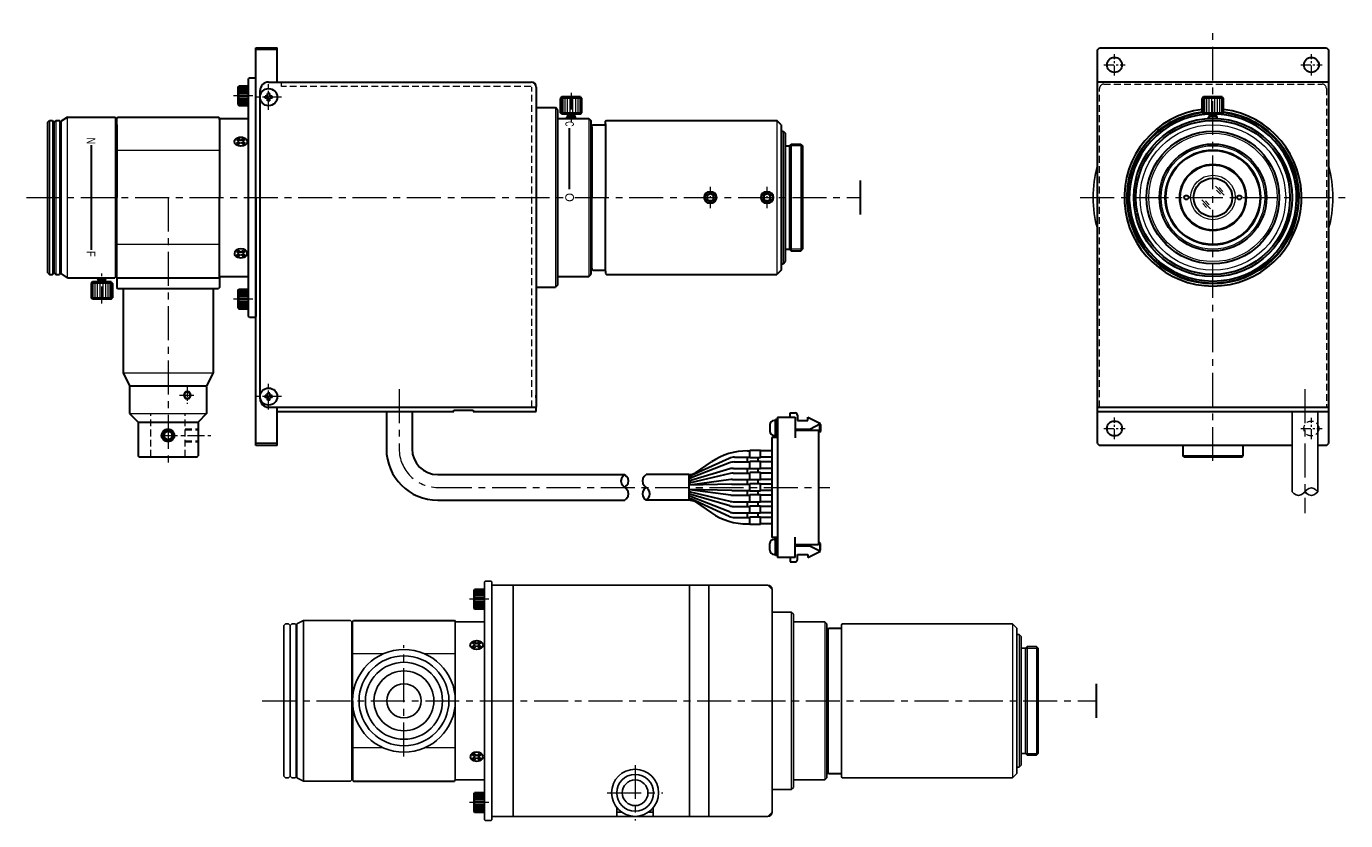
# Model space of a CAD drawing. Header units: millimetres. Extents: x -297 to 224, y -865 to 137.
import ezdxf
from ezdxf.enums import TextEntityAlignment as Align

# ---------------------------------------------------------------- set-up
doc = ezdxf.new("R2010")
doc.units = ezdxf.units.MM
doc.header["$LTSCALE"] = 0.25
doc.linetypes.add('CENTER', pattern=[50.8, 31.75, -6.35, 6.35, -6.35])
doc.linetypes.add('HIDDEN', pattern=[9.525, 6.35, -3.175])
for name, color, linetype, lineweight in [('01_中心線', 1, 'CENTER', 20), ('01_外形線', 7, 'Continuous', 30), ('01_太線', 7, 'Continuous', 30), ('02_ﾈｼﾞ（断面）・遮光線仕切り', 7, 'Continuous', 20), ('03_ﾈｼﾞ・ﾛｰﾚｯﾄ・遮光線', 7, 'Continuous', 9), ('04_中心線', 1, 'CENTER', 20), ('05_隠れ線', 3, 'HIDDEN', 20), ('06_面取線', 7, 'Continuous', 9), ('07_ﾊｯﾁﾝｸﾞ', 7, 'Continuous', 9), ('09_文字', 2, 'Continuous', 20), ('11-太線', 7, 'Continuous', 30), ('13-細線', 7, 'Continuous', 9)]:
    doc.layers.add(name, color=color, linetype=linetype, lineweight=lineweight)
doc.styles.add('shihyou', font='txt', dxfattribs={"width": 0.6, "height": 2})

msp = doc.modelspace()

# ---------------------------------------------------------------- linework, layer by layer
for p, q in [((211.65, 47.07), (211.65, 28.34)), ((217.65, 47.07), (217.65, 28.34)), ((212.09, 27.9), (211.65, 28.34)), ((217.65, 28.34), (217.21, 28.78)), ((217.65, 28.34), (217.21, 27.9)), ((23.15, 7.45), (22.95, 7.25)), ((22.95, 7.25), (22.95, -48.35)), ((24.45, 7.45), (23.15, 7.45)), ((24.65, 7.25), (24.45, 7.45)), ((24.65, 7.25), (24.65, 6.45)), ((29.65, 6.45), (24.65, 6.45)), ((24.65, 6.45), (24.65, -47.55)), ((29.65, 6.45), (29.65, -47.55)), ((29.65, 6.45), (70.9, 6.45)), ((70.9, 6.45), (70.9, -47.55)), ((75.4, 6.45), (70.9, 6.45)), ((75.4, 6.45), (89.15, 6.45)), ((75.4, -47.55), (75.4, 6.45)), ((90.15, 5.45), (89.15, 6.45)), ((90.15, 5.45), (90.15, -46.55)), ((94.65, 0.2), (90.15, 0.2)), ((95.15, -0.3), (94.65, 0.2)), ((-23.55, -2.55), (-23.95, -2.95)), ((-23.95, -2.95), (-23.95, -38.15)), ((-22.85, -2.55), (-23.55, -2.55)), ((-22.45, -2.95), (-22.85, -2.55)), ((-22.05, -2.55), (-22.45, -2.95)), ((-22.45, -2.95), (-22.45, -38.15)), ((-21.25, -2.55), (-22.05, -2.55)), ((-21.05, -2.75), (-21.25, -2.55)), ((-21.05, -2.75), (-21.05, -38.35)), ((-19.35, -1.8), (-20.85, -2.55)), ((-20.85, -2.55), (-20.85, -38.55)), ((-8.35, -1.8), (-19.35, -1.8)), ((-19.35, -1.8), (-19.35, -39.3)), ((-8.05, -2.1), (-8.35, -1.8)), ((-8.05, -2.1), (-8.05, -39)), ((16.15, -2), (16.15, -39.1)), ((22.95, -2.05), (16.15, -2.05)), ((95.15, -0.3), (95.15, -40.8)), ((102.45, -2.05), (95.15, -2.05)), ((102.95, -2.55), (102.45, -2.05)), ((102.95, -2.55), (102.95, -38.55)), ((106.55, -2.55), (106.35, -2.75)), ((106.35, -2.75), (106.35, -38.35)), ((146.35, -2.55), (106.55, -2.55)), ((147.35, -3.55), (146.35, -2.55)), ((-20.85, -3.75), (-21.05, -3.55)), ((-7.85, -3.75), (-8.05, -3.55)), ((147.35, -3.55), (147.35, -37.55)), ((147.85, -5.05), (147.35, -5.05)), ((148.35, -5.55), (147.85, -5.05)), ((148.35, -5.55), (148.35, -35.55)), ((149.35, -8.25), (148.35, -8.25)), ((149.75, -7.85), (149.35, -8.25)), ((149.35, -8.25), (149.35, -32.86)), ((151.95, -7.85), (149.75, -7.85)), ((152.35, -8.25), (151.95, -7.85)), ((152.35, -8.25), (152.35, -32.86)), ((148.35, -32.86), (149.35, -32.86)), ((149.35, -32.86), (149.75, -33.25)), ((149.75, -33.25), (151.95, -33.25)), ((151.95, -33.25), (152.35, -32.86)), ((147.35, -36.05), (147.85, -36.05)), ((147.85, -36.05), (148.35, -35.55)), ((-23.95, -38.15), (-23.55, -38.55)), ((-23.55, -38.55), (-22.85, -38.55)), ((-22.85, -38.55), (-22.45, -38.15)), ((-22.45, -38.15), (-22.05, -38.55)), ((-22.05, -38.55), (-21.25, -38.55)), ((-21.25, -38.55), (-21.05, -38.35)), ((-21.05, -37.55), (-20.85, -37.35)), ((-20.85, -38.55), (-19.35, -39.3)), ((-19.35, -39.3), (-8.35, -39.3)), ((-8.35, -39.3), (-8.05, -39)), ((-8.05, -37.55), (-7.85, -37.35)), ((16.15, -39.05), (22.95, -39.05)), ((95.15, -39.05), (102.45, -39.05)), ((102.45, -39.05), (102.95, -38.55)), ((106.35, -38.35), (106.55, -38.55)), ((106.55, -38.55), (146.35, -38.55)), ((146.35, -38.55), (147.35, -37.55)), ((90.15, -41.3), (94.65, -41.3)), ((94.65, -41.3), (95.15, -40.8)), ((53.9, -45.54), (53.9, -47.55)), ((62.4, -47.55), (62.4, -45.54)), ((22.95, -48.35), (23.15, -48.55)), ((23.15, -48.55), (24.45, -48.55)), ((24.45, -48.55), (24.65, -48.35)), ((29.65, -47.55), (24.65, -47.55)), ((24.65, -47.55), (24.65, -48.35)), ((53.9, -47.55), (29.65, -47.55)), ((54.99, -46.55), (53.9, -46.55)), ((62.4, -47.55), (53.9, -47.55)), ((62.4, -46.55), (61.31, -46.55)), ((70.9, -47.55), (62.4, -47.55)), ((70.9, -47.55), (75.4, -47.55)), ((89.15, -47.55), (75.4, -47.55)), ((89.15, -47.55), (90.15, -46.55))]:
    msp.add_line(p, q)
at = {"lineweight": 9}
for p, q in [((94.65, 0.2), (94.65, -41.3)), ((102.45, -2.05), (102.45, -39.05)), ((146.35, -2.55), (146.35, -38.55)), ((147.85, -5.05), (147.85, -36.05)), ((149.75, -7.85), (149.75, -33.25)), ((151.95, -7.85), (151.95, -33.25))]:
    msp.add_line(p, q, dxfattribs=at)
at = {"lineweight": 20}
for p, q in [((149.35, -8.25), (152.35, -8.25)), ((149.35, -32.86), (152.35, -32.86))]:
    msp.add_line(p, q, dxfattribs=at)
for centre, radius in [((4.15, -20.55), 12), ((4.15, -20.55), 10.5), ((4.15, -20.55), 9), ((4.15, -20.55), 7), ((4.15, -20.55), 4), ((58.15, -42.05), 5.5), ((58.15, -42.05), 4.3), ((58.15, -42.05), 3)]:
    msp.add_circle(centre, radius)
for centre, radius, start, end in [((193.15, 97.11), 28, 164.6411, 195.3589), ((193.15, 97.11), 28, 344.6411, 15.3589), ((213.15, 28.96), 1.5, 225, 315), ((216.15, 27.72), 1.5, 45, 135), ((216.15, 28.96), 1.5, 225, 315), ((89.15, 5.45), 1, 0, 90), ((89.15, -46.55), 1, 270, 0)]:
    msp.add_arc(centre, radius, start, end)
at = {"layer": '01_中心線'}
for p, q in [((214.65, 52.32), (214.65, 23.34)), ((4.15, -33.55), (4.15, -7.55)), ((58.15, -35.55), (58.15, -48.55)), ((51.65, -42.05), (64.65, -42.05))]:
    msp.add_line(p, q, dxfattribs=at)
at = {"layer": '01_中心線', "ltscale": 0.3}
for p, q in [((216.15, 40.61), (216.15, 45.61)), ((213.65, 43.11), (218.65, 43.11))]:
    msp.add_line(p, q, dxfattribs=at)
at = {"layer": '01_外形線', "ltscale": 0.25}
for p, q in [((-27.71, 120.82), (-28.29, 120.82)), ((-28.29, 120.32), (-28.29, 120.82)), ((-27.71, 120.32), (-28.29, 120.32)), ((-27.21, 121.39), (-27.71, 121.39)), ((-27.71, 120.82), (-27.71, 121.39)), ((-27.71, 119.74), (-27.71, 120.32)), ((-27.21, 120.82), (-27.21, 121.39)), ((-26.64, 120.82), (-27.21, 120.82)), ((-26.64, 120.32), (-27.21, 120.32)), ((-27.21, 119.74), (-27.21, 120.32)), ((-26.64, 120.32), (-26.64, 120.82)), ((-27.21, 119.74), (-27.71, 119.74)), ((-27.71, 50.82), (-28.29, 50.82)), ((-28.29, 50.32), (-28.29, 50.82)), ((-27.71, 50.32), (-28.29, 50.32)), ((-27.21, 51.39), (-27.71, 51.39)), ((-27.71, 50.82), (-27.71, 51.39)), ((-27.71, 49.74), (-27.71, 50.32)), ((-27.21, 49.74), (-27.71, 49.74)), ((-27.21, 50.82), (-27.21, 51.39)), ((-26.64, 50.82), (-27.21, 50.82)), ((-26.64, 50.32), (-27.21, 50.32)), ((-27.21, 49.74), (-27.21, 50.32)), ((-26.64, 50.32), (-26.64, 50.82))]:
    msp.add_line(p, q, dxfattribs=at)
at = {"layer": '01_外形線'}
for p, q in [((41.06, 120.61), (40.74, 120.28)), ((40.74, 116.93), (40.74, 120.28)), ((45.41, 120.61), (41.06, 120.61)), ((45.41, 120.61), (45.74, 120.28)), ((45.74, 116.93), (45.74, 120.28)), ((190.98, 120.61), (190.65, 120.28)), ((190.65, 116.93), (190.65, 120.28)), ((195.33, 120.61), (190.98, 120.61)), ((195.33, 120.61), (195.65, 120.28)), ((195.65, 116.93), (195.65, 120.28)), ((41.06, 116.61), (40.74, 116.93)), ((45.41, 116.61), (41.06, 116.61)), ((42.24, 115.91), (42.44, 116.11)), ((42.24, 115.61), (42.24, 115.91)), ((42.44, 116.11), (42.44, 116.61)), ((44.04, 116.11), (42.44, 116.11)), ((44.04, 116.11), (44.04, 116.61)), ((44.04, 116.11), (44.24, 115.91)), ((44.24, 115.61), (44.24, 115.91)), ((45.41, 116.61), (45.74, 116.93)), ((48.04, 113.91), (48.24, 114.11)), ((48.24, 114.11), (51.24, 114.11)), ((51.24, 114.91), (51.44, 115.11)), ((51.24, 114.36), (51.24, 114.91)), ((51.24, 114.36), (51.24, 97.11)), ((51.44, 115.11), (91.24, 115.11)), ((92.24, 114.11), (91.24, 115.11)), ((92.24, 114.11), (92.24, 80.11)), ((190.98, 116.61), (190.65, 116.93)), ((195.33, 116.61), (190.98, 116.61)), ((192.15, 115.91), (192.35, 116.11)), ((192.15, 115.58), (192.15, 115.91)), ((192.35, 116.11), (192.35, 116.61)), ((193.95, 116.11), (192.35, 116.11)), ((193.95, 116.11), (193.95, 116.61)), ((193.95, 116.11), (194.15, 115.91)), ((194.15, 115.58), (194.15, 115.91)), ((195.33, 116.61), (195.65, 116.93)), ((47.84, 113.61), (48.04, 113.61)), ((48.04, 113.61), (48.04, 113.91)), ((48.04, 113.61), (48.04, 97.11)), ((92.24, 112.61), (92.74, 112.61)), ((92.74, 112.61), (93.24, 112.11)), ((93.24, 112.11), (93.24, 82.11)), ((-68.96, 109.37), (-68.96, 84.85)), ((-35, 110.66), (-34.33, 110.19)), ((-35, 109.72), (-34.33, 110.19)), ((-34.58, 110.88), (-33.96, 110.45)), ((-34.58, 109.49), (-33.96, 109.93)), ((-33.96, 110.45), (-33.35, 110.88)), ((-33.96, 109.93), (-33.35, 109.49)), ((-33.59, 110.19), (-32.93, 110.66)), ((-33.59, 110.19), (-32.93, 109.72)), ((93.24, 109.21), (94.24, 109.21)), ((94.24, 109.21), (94.64, 109.61)), ((94.24, 109.21), (94.24, 85.01)), ((94.64, 109.61), (96.84, 109.61)), ((96.84, 109.61), (97.24, 109.21)), ((97.24, 109.21), (97.24, 85.01)), ((110.76, 101.11), (110.76, 93.11)), ((48.04, 80.61), (48.04, 97.11)), ((48.04, 80.61), (48.04, 97.11)), ((51.24, 79.86), (51.24, 97.11)), ((-35, 84.49), (-34.33, 84.03)), ((-35, 83.56), (-34.33, 84.03)), ((-34.58, 84.72), (-33.96, 84.29)), ((-34.58, 83.33), (-33.96, 83.76)), ((-33.96, 84.29), (-33.35, 84.72)), ((-33.96, 83.76), (-33.35, 83.33)), ((-33.59, 84.03), (-32.93, 84.49)), ((-33.59, 84.03), (-32.93, 83.56)), ((93.24, 85.01), (94.24, 85.01)), ((94.24, 85.01), (94.64, 84.61)), ((94.64, 84.61), (96.84, 84.61)), ((96.84, 84.61), (97.24, 85.01)), ((47.84, 80.61), (48.04, 80.61)), ((47.84, 80.61), (48.04, 80.61)), ((48.04, 80.61), (48.04, 80.31)), ((48.04, 80.31), (48.24, 80.11)), ((92.24, 81.61), (92.74, 81.61)), ((92.74, 81.61), (93.24, 82.11)), ((-68.64, 77.36), (-68.96, 77.03)), ((-64.29, 77.36), (-68.64, 77.36)), ((-67.46, 78.36), (-67.46, 78.06)), ((-67.46, 78.06), (-67.26, 77.86)), ((-67.26, 77.86), (-67.26, 77.36)), ((-65.66, 77.86), (-67.26, 77.86)), ((-65.66, 77.86), (-65.46, 78.06)), ((-65.66, 77.86), (-65.66, 77.36)), ((-65.46, 78.36), (-65.46, 78.06)), ((-64.29, 77.36), (-63.96, 77.03)), ((48.24, 80.11), (51.24, 80.11)), ((51.24, 79.86), (51.24, 79.31)), ((51.24, 79.31), (51.44, 79.11)), ((51.44, 79.11), (91.24, 79.11)), ((92.24, 80.11), (91.24, 79.11)), ((-68.96, 77.03), (-68.96, 73.68)), ((-63.96, 77.03), (-63.96, 73.68)), ((-68.64, 73.36), (-68.96, 73.68)), ((-64.29, 73.36), (-68.64, 73.36)), ((-64.29, 73.36), (-63.96, 73.68)), ((-59.96, 52.91), (-59.96, 46.61)), ((-27.46, 48.07), (35.04, 48.07)), ((15.79, 47.07), (15.79, 47.37)), ((15.79, 47.37), (20.29, 47.37)), ((20.29, 47.37), (20.29, 47.07)), ((20.29, 47.07), (35.04, 47.07)), ((35.04, 47.07), (35.04, 48.07)), ((94.36, 45.74), (94.36, 46.74)), ((94.36, 46.74), (95.58, 46.74)), ((96.08, 46.24), (96.08, 44.99)), ((-57.96, 44.61), (-43.96, 44.61)), ((-57.96, 44.61), (-57.96, 36.71)), ((89.63, 43.99), (89.63, 42.49)), ((90.93, 44.99), (90.63, 44.99)), ((91.43, 45.24), (90.93, 45.24)), ((90.93, 45.24), (90.93, 41.24)), ((90.93, 41.49), (90.93, 44.99)), ((91.43, 45.74), (95.58, 45.74)), ((91.43, 45.74), (91.43, 12.94)), ((95.58, 45.74), (95.58, 40.94)), ((96.08, 44.99), (98.49, 44.99)), ((98.49, 45.74), (101.43, 44.24)), ((98.49, 44.99), (98.49, 45.74)), ((98.98, 42.99), (101.43, 44.24)), ((101.3, 44.17), (101.43, 44.04)), ((101.43, 44.04), (101.43, 42.44)), ((91.43, 41.04), (90.13, 41.04)), ((90.13, 41.04), (90.13, 17.64)), ((90.63, 41.49), (90.93, 41.49)), ((90.93, 41.24), (91.43, 41.24)), ((95.58, 42.99), (98.98, 42.99)), ((95.58, 42.74), (101.03, 42.74)), ((98.98, 42.99), (98.98, 42.74)), ((101.03, 42.74), (101.03, 15.94)), ((101.23, 42.24), (101.03, 42.24)), ((101.43, 42.44), (101.23, 42.24)), ((84.43, 37.89), (84.93, 37.89)), ((87.43, 37.99), (84.93, 37.99)), ((84.93, 36.29), (84.93, 37.99)), ((87.43, 36.29), (87.43, 37.99)), ((90.13, 37.89), (87.43, 37.89)), ((186.15, 39.11), (186.15, 36.71)), ((200.15, 39.11), (200.15, 36.71)), ((-57.76, 36.51), (-57.96, 36.71)), ((-57.76, 36.51), (-44.16, 36.51)), ((80.2, 35.08), (71.26, 31.55)), ((80.14, 36.12), (71.32, 32.11)), ((72.23, 32.74), (76.01, 35.3)), ((81.3, 35.29), (84.93, 35.29)), ((81.38, 36.39), (84.93, 36.39)), ((84.42, 35.29), (84.42, 36.39)), ((87.43, 36.29), (84.93, 36.29)), ((87.43, 35.39), (84.93, 35.39)), ((84.93, 33.69), (84.93, 35.39)), ((86.92, 35.39), (86.92, 36.29)), ((90.13, 36.39), (87.43, 36.39)), ((87.43, 33.69), (87.43, 35.39)), ((90.13, 35.29), (87.43, 35.29)), ((186.35, 36.51), (186.15, 36.71)), ((186.35, 36.51), (199.95, 36.51)), ((199.95, 36.51), (200.15, 36.71)), ((70.73, 32.34), (60.73, 32.34)), ((70.73, 32.34), (70.73, 26.34)), ((80.53, 31.16), (70.93, 29.86)), ((80.39, 32.61), (71.07, 30.42)), ((80.31, 33.66), (71.15, 30.96)), ((80.93, 31.19), (84.93, 31.19)), ((81.08, 32.69), (84.93, 32.69)), ((81.16, 33.79), (84.93, 33.79)), ((84.42, 32.69), (84.42, 33.79)), ((84.42, 30.09), (84.42, 31.19)), ((87.43, 33.69), (84.93, 33.69)), ((87.43, 32.79), (84.93, 32.79)), ((84.93, 31.09), (84.93, 32.79)), ((87.43, 31.09), (84.93, 31.09)), ((86.92, 32.79), (86.92, 33.69)), ((86.92, 30.19), (86.92, 31.09)), ((90.13, 33.79), (87.43, 33.79)), ((87.43, 31.09), (87.43, 32.79)), ((90.13, 32.69), (87.43, 32.69)), ((90.13, 31.19), (87.43, 31.19)), ((80.73, 30.09), (70.73, 29.84)), ((80.73, 28.59), (70.73, 28.84)), ((80.53, 27.51), (70.93, 28.81)), ((80.39, 26.07), (71.07, 28.26)), ((80.73, 30.09), (84.93, 30.09)), ((80.73, 28.59), (84.93, 28.59)), ((84.42, 27.49), (84.42, 28.59)), ((87.43, 30.19), (84.93, 30.19)), ((84.93, 28.49), (84.93, 30.19)), ((87.43, 28.49), (84.93, 28.49)), ((86.92, 27.59), (86.92, 28.49)), ((87.43, 28.49), (87.43, 30.19)), ((90.13, 30.09), (87.43, 30.09)), ((90.13, 28.59), (87.43, 28.59)), ((215.09, 28.78), (214.21, 27.9)), ((215.09, 27.9), (214.65, 28.34)), ((70.73, 26.34), (60.73, 26.34)), ((80.31, 25.01), (71.15, 27.71)), ((80.2, 23.6), (71.26, 27.13)), ((80.14, 22.56), (71.32, 26.57)), ((72.23, 25.93), (76.01, 23.37)), ((80.93, 27.49), (84.93, 27.49)), ((81.08, 25.99), (84.93, 25.99)), ((81.16, 24.89), (84.93, 24.89)), ((84.42, 24.89), (84.42, 25.99)), ((87.43, 27.59), (84.93, 27.59)), ((84.93, 25.89), (84.93, 27.59)), ((87.43, 25.89), (84.93, 25.89)), ((87.43, 24.99), (84.93, 24.99)), ((84.93, 23.29), (84.93, 24.99)), ((86.92, 24.99), (86.92, 25.89)), ((87.43, 25.89), (87.43, 27.59)), ((90.13, 27.49), (87.43, 27.49)), ((90.13, 25.99), (87.43, 25.99)), ((87.43, 23.29), (87.43, 24.99)), ((90.13, 24.89), (87.43, 24.89)), ((81.3, 23.39), (84.93, 23.39)), ((81.38, 22.29), (84.93, 22.29)), ((84.42, 22.29), (84.42, 23.39)), ((87.43, 23.29), (84.93, 23.29)), ((87.43, 22.39), (84.93, 22.39)), ((84.93, 20.69), (84.93, 22.39)), ((86.92, 22.39), (86.92, 23.29)), ((90.13, 23.39), (87.43, 23.39)), ((87.43, 20.69), (87.43, 22.39)), ((90.13, 22.29), (87.43, 22.29)), ((84.43, 20.79), (84.93, 20.79)), ((87.43, 20.69), (84.93, 20.69)), ((90.13, 20.79), (87.43, 20.79)), ((89.63, 14.69), (89.63, 16.19)), ((91.43, 17.64), (90.13, 17.64)), ((90.63, 17.19), (90.93, 17.19)), ((90.93, 13.44), (90.93, 17.44)), ((90.93, 17.44), (91.43, 17.44)), ((90.93, 17.19), (90.93, 13.69)), ((95.58, 12.94), (95.58, 17.73)), ((101.03, 15.94), (95.58, 15.94)), ((95.58, 15.69), (98.98, 15.69)), ((98.98, 15.69), (98.98, 15.94)), ((98.98, 15.69), (101.43, 14.44)), ((101.23, 16.44), (101.03, 16.44)), ((101.43, 16.24), (101.23, 16.44)), ((101.43, 14.64), (101.43, 16.24)), ((90.93, 13.69), (90.63, 13.69)), ((91.43, 13.44), (90.93, 13.44)), ((95.58, 12.94), (91.43, 12.94)), ((94.36, 12.94), (94.36, 11.94)), ((96.08, 12.44), (96.08, 13.69)), ((96.08, 13.69), (98.49, 13.69)), ((98.49, 12.94), (101.43, 14.44)), ((98.49, 13.69), (98.49, 12.94)), ((101.3, 14.5), (101.43, 14.64)), ((94.36, 11.94), (95.58, 11.94)), ((102.95, -4.25), (103.15, -4.05)), ((103.15, -3.8), (103.35, -3.6)), ((103.15, -3.8), (103.15, -37.3)), ((103.35, -3.6), (106.35, -3.6)), ((20.12, -7), (20.78, -7.47)), ((20.12, -7.94), (20.78, -7.47)), ((20.54, -6.78), (21.15, -7.21)), ((20.54, -8.17), (21.15, -7.73)), ((21.15, -7.21), (21.76, -6.78)), ((21.15, -7.73), (21.76, -8.17)), ((21.52, -7.47), (22.18, -7)), ((21.52, -7.47), (22.18, -7.94)), ((165.88, -16.55), (165.88, -24.55)), ((20.12, -33.17), (20.78, -33.63)), ((20.12, -34.1), (20.78, -33.63)), ((20.54, -32.94), (21.15, -33.37)), ((20.54, -34.33), (21.15, -33.9)), ((21.15, -33.37), (21.76, -32.94)), ((21.15, -33.9), (21.76, -34.33)), ((21.52, -33.63), (22.18, -33.17)), ((21.52, -33.63), (22.18, -34.1)), ((102.95, -36.85), (103.15, -37.05)), ((103.15, -37.3), (103.35, -37.5)), ((103.35, -37.5), (106.35, -37.5))]:
    msp.add_line(p, q, dxfattribs=at)
at = {"layer": '01_外形線', "lineweight": 30}
msp.add_line((42.84, 99.09), (42.84, 113.29), dxfattribs=at)
at = {"layer": '01_外形線'}
for points in [[(74.99, 96.67), (75.74, 96.24), (76.49, 96.67), (76.49, 97.54), (75.74, 97.97), (74.99, 97.54)], [(88.24, 96.67), (88.99, 96.24), (89.74, 96.67), (89.74, 97.54), (88.99, 97.97), (88.24, 97.54)]]:
    msp.add_lwpolyline(points, close=True, dxfattribs=at)
for centre in [(75.74, 97.11), (88.99, 97.11)]:
    msp.add_circle(centre, 1.25, dxfattribs=at)
for centre, radius, start, end in [((193.15, 97.11), 19.54, 93.7627, 86.2373), ((95.58, 46.24), 0.5, 360, 90), ((90.63, 43.99), 1, 90, 180), ((90.63, 42.49), 1, 180, 270), ((84.43, 22.89), 15, 90, 124.1412), ((81.38, 33.39), 3, 90, 114.4655), ((81.3, 32.29), 3, 90, 111.554), ((70.73, 35.34), 3, 270, 300.0597), ((70.08, 34.84), 3, 282.5215, 294.4655), ((70.16, 34.34), 3, 280.9729, 291.554), ((70.3, 33.84), 3, 278.3039, 286.4361), ((81.16, 30.79), 3, 90, 106.4361), ((81.08, 29.69), 3, 90, 103.2246), ((80.93, 28.19), 3, 90, 97.6884), ((70.38, 33.34), 3, 276.6568, 283.2246), ((70.53, 32.84), 3, 273.8529, 277.6884), ((70.53, 25.84), 3, 82.3116, 86.1471), ((70.38, 25.34), 3, 76.7754, 83.3432), ((70.3, 24.84), 3, 73.5639, 81.6961), ((70.16, 24.34), 3, 68.446, 79.0271), ((70.08, 23.84), 3, 65.5345, 77.4785), ((70.73, 23.34), 3, 59.9403, 90), ((81.16, 27.89), 3, 253.5639, 270), ((81.08, 28.99), 3, 256.7754, 270), ((80.93, 30.49), 3, 262.3116, 270), ((84.43, 35.79), 15, 235.8588, 270), ((81.38, 25.29), 3, 245.5345, 270), ((81.3, 26.39), 3, 248.446, 270), ((90.63, 16.19), 1, 90, 180), ((90.63, 14.69), 1, 180, 270), ((95.58, 12.44), 0.5, 270, 0)]:
    msp.add_arc(centre, radius, start, end, dxfattribs=at)
at = {"layer": '01_外形線', "extrusion": (0, 0, -1)}
for centre, ratio, start_param, end_param in [((-33.96, 110.19), 0.678396, 0, 3.141593), ((-33.96, 110.19), 0.735823, 3.141593, 6.283185), ((21.15, -7.47), 0.678396, 0, 3.141593), ((21.15, -7.47), 0.735823, 3.141593, 6.283185)]:
    msp.add_ellipse(centre, major_axis=(-1.5, 0), ratio=ratio, start_param=start_param, end_param=end_param, dxfattribs=at)
at = {"layer": '01_外形線'}
for centre, ratio, start_param, end_param in [((-33.96, 84.03), 0.735823, 3.141593, 6.283185), ((-33.96, 84.03), 0.678396, 0, 3.141593), ((21.15, -33.63), 0.735823, 3.141593, 6.283185), ((21.15, -33.63), 0.678396, 0, 3.141593)]:
    msp.add_ellipse(centre, major_axis=(-1.5, 0), ratio=ratio, start_param=start_param, end_param=end_param, dxfattribs=at)
for points, knots in [([(-34.58, 110.88), (-34.7, 110.84), (-34.82, 110.78), (-34.94, 110.7), (-34.97, 110.68), (-35, 110.66)], [5.1854822, 5.1854822, 5.1854822, 5.1854822, 5.5066309, 5.5066309, 5.6077223, 5.6077223, 5.6077223, 5.6077223]), ([(-35, 109.72), (-34.93, 109.67), (-34.86, 109.62), (-34.71, 109.55), (-34.65, 109.52), (-34.58, 109.49)], [6.958628, 6.958628, 6.958628, 6.958628, 7.2009571, 7.2009571, 7.3809216, 7.3809216, 7.3809216, 7.3809216]), ([(-32.93, 110.66), (-33.01, 110.72), (-33.11, 110.78), (-33.26, 110.85), (-33.31, 110.87), (-33.35, 110.88)], [10.1002979, 10.1002979, 10.1002979, 10.1002979, 10.4131585, 10.4131585, 10.5224912, 10.5224912, 10.5224912, 10.5224912]), ([(-33.35, 109.49), (-33.25, 109.53), (-33.16, 109.57), (-33.02, 109.65), (-32.97, 109.68), (-32.93, 109.72)], [8.3270476, 8.3270476, 8.3270476, 8.3270476, 8.5776149, 8.5776149, 8.7493712, 8.7493712, 8.7493712, 8.7493712]), ([(-35, 84.49), (-34.93, 84.55), (-34.86, 84.59), (-34.71, 84.67), (-34.65, 84.7), (-34.58, 84.72)], [6.958628, 6.958628, 6.958628, 6.958628, 7.2009571, 7.2009571, 7.3809216, 7.3809216, 7.3809216, 7.3809216]), ([(-34.58, 83.33), (-34.7, 83.37), (-34.82, 83.43), (-34.94, 83.52), (-34.97, 83.54), (-35, 83.56)], [5.1854822, 5.1854822, 5.1854822, 5.1854822, 5.5066309, 5.5066309, 5.6077223, 5.6077223, 5.6077223, 5.6077223]), ([(-33.35, 84.72), (-33.25, 84.69), (-33.16, 84.65), (-33.02, 84.57), (-32.97, 84.53), (-32.93, 84.49)], [8.3270476, 8.3270476, 8.3270476, 8.3270476, 8.5776149, 8.5776149, 8.7493712, 8.7493712, 8.7493712, 8.7493712]), ([(-32.93, 83.56), (-33.01, 83.49), (-33.11, 83.43), (-33.26, 83.36), (-33.31, 83.34), (-33.35, 83.33)], [10.1002979, 10.1002979, 10.1002979, 10.1002979, 10.4131585, 10.4131585, 10.5224912, 10.5224912, 10.5224912, 10.5224912]), ([(20.54, -6.78), (20.41, -6.82), (20.3, -6.88), (20.17, -6.96), (20.14, -6.98), (20.12, -7)], [5.1854822, 5.1854822, 5.1854822, 5.1854822, 5.5066309, 5.5066309, 5.6077223, 5.6077223, 5.6077223, 5.6077223]), ([(20.12, -7.94), (20.18, -7.99), (20.25, -8.04), (20.4, -8.11), (20.47, -8.14), (20.54, -8.17)], [6.958628, 6.958628, 6.958628, 6.958628, 7.2009571, 7.2009571, 7.3809216, 7.3809216, 7.3809216, 7.3809216]), ([(22.18, -7), (22.1, -6.94), (22, -6.88), (21.85, -6.81), (21.81, -6.79), (21.76, -6.78)], [10.1002979, 10.1002979, 10.1002979, 10.1002979, 10.4131585, 10.4131585, 10.5224912, 10.5224912, 10.5224912, 10.5224912]), ([(21.76, -8.17), (21.86, -8.13), (21.95, -8.09), (22.09, -8.01), (22.14, -7.98), (22.18, -7.94)], [8.3270476, 8.3270476, 8.3270476, 8.3270476, 8.5776149, 8.5776149, 8.7493712, 8.7493712, 8.7493712, 8.7493712]), ([(20.12, -33.17), (20.18, -33.12), (20.25, -33.07), (20.4, -32.99), (20.47, -32.96), (20.54, -32.94)], [6.958628, 6.958628, 6.958628, 6.958628, 7.2009571, 7.2009571, 7.3809216, 7.3809216, 7.3809216, 7.3809216]), ([(21.76, -32.94), (21.86, -32.97), (21.95, -33.01), (22.09, -33.1), (22.14, -33.13), (22.18, -33.17)], [8.3270476, 8.3270476, 8.3270476, 8.3270476, 8.5776149, 8.5776149, 8.7493712, 8.7493712, 8.7493712, 8.7493712]), ([(20.54, -34.33), (20.41, -34.29), (20.3, -34.23), (20.17, -34.14), (20.14, -34.12), (20.12, -34.1)], [5.1854822, 5.1854822, 5.1854822, 5.1854822, 5.5066309, 5.5066309, 5.6077223, 5.6077223, 5.6077223, 5.6077223]), ([(22.18, -34.1), (22.1, -34.17), (22, -34.23), (21.85, -34.3), (21.81, -34.32), (21.76, -34.33)], [10.1002979, 10.1002979, 10.1002979, 10.1002979, 10.4131585, 10.4131585, 10.5224912, 10.5224912, 10.5224912, 10.5224912])]:
    msp.add_open_spline(points, degree=3, knots=knots, dxfattribs=at)
at = {"layer": '01_太線'}
for p, q in [((-30.46, 39.11), (-30.46, 132.11)), ((-30.46, 132.11), (-25.46, 132.11)), ((-25.46, 124.11), (-25.46, 132.11)), ((-31.96, 125.11), (-30.66, 125.11)), ((-29.46, 50.07), (-29.46, 122.11)), ((35.04, 118.11), (39.54, 118.11)), ((40.04, 117.61), (39.54, 118.11)), ((40.04, 117.61), (40.04, 76.61)), ((35.04, 76.11), (39.54, 76.11)), ((40.04, 76.61), (39.54, 76.11)), ((-31.96, 69.11), (-30.66, 69.11)), ((35.04, 50.31), (35.04, 50.91)), ((-25.46, 39.11), (-25.46, 48.07)), ((-25.46, 47.07), (15.79, 47.07)), ((-25.46, 39.11), (-30.46, 39.11))]:
    msp.add_line(p, q, dxfattribs=at)
for centre, radius in [((-27.46, 120.57), 2), ((193.15, 97.11), 18), ((193.15, 97.11), 15.5), ((-27.46, 50.57), 2)]:
    msp.add_circle(centre, radius, dxfattribs=at)
for centre, radius, start, end in [((-27.46, 122.07), 2, 90, 180), ((33.84, 122.87), 1.2, 360, 90), ((-27.46, 50.07), 2, 180, 270)]:
    msp.add_arc(centre, radius, start, end, dxfattribs=at)
at = {"layer": '02_ﾈｼﾞ（断面）・遮光線仕切り'}
for p, q in [((42.44, 115.61), (42.44, 116.11)), ((44.04, 115.61), (44.04, 116.11)), ((192.35, 115.59), (192.35, 116.11)), ((193.95, 115.59), (193.95, 116.11)), ((-38.96, 108.11), (-62.96, 108.11)), ((-39.06, 86.11), (-63.06, 86.11)), ((-67.26, 78.36), (-67.26, 77.86)), ((-65.66, 78.36), (-65.66, 77.86)), ((-59.96, 46.61), (-41.96, 46.61)), ((-0.65, -9.55), (-7.85, -9.55)), ((16.15, -9.55), (8.95, -9.55)), ((-0.65, -31.55), (-7.95, -31.55)), ((16.05, -31.55), (8.95, -31.55))]:
    msp.add_line(p, q, dxfattribs=at)
at = {"layer": '03_ﾈｼﾞ・ﾛｰﾚｯﾄ・遮光線'}
for centre in [(75.74, 97.11), (88.99, 97.11)]:
    msp.add_circle(centre, 1.5, dxfattribs=at)
at = {"layer": '04_中心線'}
for p, q in [((193.15, 35.52), (193.15, 137.11)), ((-84.06, 97.11), (41.58, 97.11)), ((-50.96, 97.11), (-50.96, 34.61)), ((44.1, 97.11), (110.76, 97.11)), ((162.15, 97.11), (224.15, 97.11)), ((3.04, 52.32), (3.04, 38.34)), ((12.04, 29.34), (103.66, 29.34)), ((-28.95, -20.55), (165.88, -20.55))]:
    msp.add_line(p, q, dxfattribs=at)
at = {"layer": '04_中心線', "ltscale": 0.3}
for p, q in [((170.15, 125.61), (170.15, 130.61)), ((216.15, 125.61), (216.15, 130.61)), ((167.65, 128.11), (172.65, 128.11)), ((213.65, 128.11), (218.65, 128.11)), ((-46.46, 52.91), (-46.46, 48.91)), ((-48.3, 50.91), (-44.63, 50.91)), ((170.15, 40.65), (170.15, 45.65)), ((167.65, 43.11), (172.65, 43.11))]:
    msp.add_line(p, q, dxfattribs=at)
at = {"layer": '04_中心線', "ltscale": 0.4}
for p, q in [((-27.46, 117.57), (-27.46, 123.57)), ((-24.46, 120.57), (-30.46, 120.57)), ((-27.46, 47.57), (-27.46, 53.57)), ((-24.46, 50.57), (-30.46, 50.57))]:
    msp.add_line(p, q, dxfattribs=at)
at = {"layer": '04_中心線', "ltscale": 0.25}
for p, q in [((-31.16, 120.86), (-35.66, 120.86)), ((75.74, 94.61), (75.74, 99.61)), ((88.99, 94.61), (88.99, 99.61)), ((-31.16, 73.36), (-35.66, 73.36)), ((23.95, 3.2), (19.45, 3.2)), ((23.95, -44.3), (19.45, -44.3))]:
    msp.add_line(p, q, dxfattribs=at)
at = {"layer": '04_中心線', "ltscale": 0.5}
for p, q in [((43.24, 121.61), (43.24, 114.61)), ((-66.46, 72.36), (-66.46, 79.36)), ((-52.76, 41.51), (-40.96, 41.51))]:
    msp.add_line(p, q, dxfattribs=at)
at = {"layer": '04_中心線'}
msp.add_arc((12.04, 38.34), 9, 180, 270, dxfattribs=at)
at = {"layer": '05_隠れ線'}
for p, q in [((-24.46, 123.07), (-24.46, 124.07)), ((167.65, 123.61), (218.65, 123.61)), ((33.84, 123.07), (-24.46, 123.07)), ((34.04, 48.07), (34.04, 122.87)), ((166.65, 48.07), (166.65, 122.61)), ((219.65, 122.61), (219.65, 48.07)), ((-54.96, 36.51), (-54.96, 46.61)), ((-46.96, 36.51), (-46.96, 46.61)), ((-46.96, 43.01), (-43.96, 43.01)), ((-46.96, 42.76), (-43.96, 42.76)), ((-46.96, 40.26), (-43.96, 40.26)), ((-46.96, 40.01), (-43.96, 40.01))]:
    msp.add_line(p, q, dxfattribs=at)
msp.add_circle((216.15, 43.11), 1.75, dxfattribs=at)
for centre, start, end in [((167.65, 122.61), 90, 180), ((218.65, 122.61), 0, 90)]:
    msp.add_arc(centre, 1, start, end, dxfattribs=at)
at = {"layer": '06_面取線'}
for p, q in [((-25.46, 131.61), (-30.46, 131.61)), ((-34.46, 123.11), (-34.46, 118.61)), ((-32.16, 123.1), (-34.46, 123.1)), ((-32.16, 123.04), (-34.46, 123.04)), ((-32.16, 122.94), (-34.46, 122.94)), ((-32.16, 122.78), (-34.46, 122.78)), ((-32.16, 122.57), (-34.46, 122.57)), ((-32.16, 122.32), (-34.46, 122.32)), ((-32.16, 122.03), (-34.46, 122.03)), ((-32.16, 121.72), (-34.46, 121.72)), ((-32.16, 121.38), (-34.46, 121.38)), ((-32.16, 121.03), (-34.46, 121.03)), ((-32.16, 120.68), (-34.46, 120.68)), ((-32.16, 120.33), (-34.46, 120.33)), ((45.74, 120.28), (40.74, 120.28)), ((40.93, 120.28), (40.93, 116.93)), ((41.25, 120.28), (41.25, 116.93)), ((41.72, 120.28), (41.72, 116.93)), ((42.28, 120.28), (42.28, 116.93)), ((42.91, 120.28), (42.91, 116.93)), ((43.56, 120.28), (43.56, 116.93)), ((44.19, 120.28), (44.19, 116.93)), ((44.76, 120.28), (44.76, 116.93)), ((45.22, 120.28), (45.22, 116.93)), ((45.55, 120.28), (45.55, 116.93)), ((195.65, 120.28), (190.65, 120.28)), ((190.84, 120.28), (190.84, 116.93)), ((191.17, 120.28), (191.17, 116.93)), ((191.63, 120.28), (191.63, 116.93)), ((192.19, 120.28), (192.19, 116.93)), ((192.82, 120.28), (192.82, 116.93)), ((193.48, 120.28), (193.48, 116.93)), ((194.11, 120.28), (194.11, 116.93)), ((194.67, 120.28), (194.67, 116.93)), ((195.13, 120.28), (195.13, 116.93)), ((195.46, 120.28), (195.46, 116.93)), ((-32.16, 120), (-34.46, 120)), ((-32.16, 119.68), (-34.46, 119.68)), ((-32.16, 119.4), (-34.46, 119.4)), ((-32.16, 119.15), (-34.46, 119.15)), ((-32.16, 118.94), (-34.46, 118.94)), ((-32.16, 118.78), (-34.46, 118.78)), ((-32.16, 118.67), (-34.46, 118.67)), ((-32.16, 118.61), (-34.46, 118.61)), ((39.54, 118.11), (39.54, 76.11)), ((-78.66, 115.11), (-78.66, 79.11)), ((-77.96, 115.11), (-77.96, 79.11)), ((-77.16, 115.11), (-77.16, 79.11)), ((45.74, 116.93), (40.74, 116.93)), ((44.24, 115.91), (42.24, 115.91)), ((47.34, 115.61), (47.34, 78.61)), ((195.65, 116.93), (190.65, 116.93)), ((194.15, 115.91), (192.15, 115.91)), ((92.74, 112.61), (92.74, 81.61)), ((97.24, 109.21), (94.24, 109.21)), ((94.64, 109.61), (94.64, 84.61)), ((96.84, 109.61), (96.84, 84.61)), ((97.24, 85.01), (94.24, 85.01)), ((-65.46, 78.06), (-67.46, 78.06)), ((-63.96, 77.03), (-68.96, 77.03)), ((-68.77, 73.68), (-68.77, 77.03)), ((-68.45, 73.68), (-68.45, 77.03)), ((-67.98, 73.68), (-67.98, 77.03)), ((-67.42, 73.68), (-67.42, 77.03)), ((-66.79, 73.68), (-66.79, 77.03)), ((-66.14, 73.68), (-66.14, 77.03)), ((-65.51, 73.68), (-65.51, 77.03)), ((-64.94, 73.68), (-64.94, 77.03)), ((-64.48, 73.68), (-64.48, 77.03)), ((-64.15, 73.68), (-64.15, 77.03)), ((-34.46, 75.61), (-34.46, 71.11)), ((-32.16, 75.6), (-34.46, 75.6)), ((-32.16, 75.54), (-34.46, 75.54)), ((-32.16, 75.44), (-34.46, 75.44)), ((-32.16, 75.28), (-34.46, 75.28)), ((-32.16, 75.07), (-34.46, 75.07)), ((-32.16, 74.82), (-34.46, 74.82)), ((-32.16, 74.53), (-34.46, 74.53)), ((-32.16, 74.22), (-34.46, 74.22)), ((-63.96, 73.68), (-68.96, 73.68)), ((-32.16, 73.88), (-34.46, 73.88)), ((-32.16, 73.53), (-34.46, 73.53)), ((-32.16, 73.18), (-34.46, 73.18)), ((-32.16, 72.83), (-34.46, 72.83)), ((-32.16, 72.5), (-34.46, 72.5)), ((-32.16, 72.18), (-34.46, 72.18)), ((-32.16, 71.9), (-34.46, 71.9)), ((-32.16, 71.65), (-34.46, 71.65)), ((-32.16, 71.44), (-34.46, 71.44)), ((-32.16, 71.28), (-34.46, 71.28)), ((-32.16, 71.17), (-34.46, 71.17)), ((-32.16, 71.11), (-34.46, 71.11)), ((101.43, 44.04), (101.04, 44.04)), ((101.23, 42.24), (101.23, 44.14)), ((101.43, 42.44), (101.03, 42.44)), ((-25.46, 39.65), (-30.46, 39.65)), ((-30.46, 39.65), (-25.46, 39.65)), ((200.15, 36.71), (186.15, 36.71)), ((101.43, 16.24), (101.03, 16.24)), ((101.23, 16.44), (101.23, 14.54)), ((101.43, 14.64), (101.04, 14.64)), ((20.65, 5.45), (20.65, 0.95)), ((22.95, 5.44), (20.65, 5.44)), ((22.95, 5.38), (20.65, 5.38)), ((22.95, 5.28), (20.65, 5.28)), ((22.95, 5.12), (20.65, 5.12)), ((22.95, 4.91), (20.65, 4.91)), ((22.95, 4.66), (20.65, 4.66)), ((22.95, 4.37), (20.65, 4.37)), ((22.95, 4.06), (20.65, 4.06)), ((22.95, 3.72), (20.65, 3.72)), ((22.95, 3.37), (20.65, 3.37)), ((22.95, 3.02), (20.65, 3.02)), ((22.95, 2.67), (20.65, 2.67)), ((22.95, 2.34), (20.65, 2.34)), ((22.95, 2.02), (20.65, 2.02)), ((22.95, 1.74), (20.65, 1.74)), ((22.95, 1.49), (20.65, 1.49)), ((22.95, 1.28), (20.65, 1.28)), ((22.95, 1.12), (20.65, 1.12)), ((22.95, 1.01), (20.65, 1.01)), ((22.95, 0.95), (20.65, 0.95)), ((20.65, -42.05), (20.65, -46.55)), ((22.95, -42.06), (20.65, -42.06)), ((22.95, -42.12), (20.65, -42.12)), ((22.95, -42.22), (20.65, -42.22)), ((22.95, -42.38), (20.65, -42.38)), ((22.95, -42.59), (20.65, -42.59)), ((22.95, -42.84), (20.65, -42.84)), ((22.95, -43.13), (20.65, -43.13)), ((22.95, -43.44), (20.65, -43.44)), ((22.95, -43.78), (20.65, -43.78)), ((22.95, -44.13), (20.65, -44.13)), ((22.95, -44.48), (20.65, -44.48)), ((22.95, -44.83), (20.65, -44.83)), ((22.95, -45.16), (20.65, -45.16)), ((22.95, -45.48), (20.65, -45.48)), ((22.95, -45.76), (20.65, -45.76)), ((22.95, -46.01), (20.65, -46.01)), ((22.95, -46.22), (20.65, -46.22)), ((22.95, -46.38), (20.65, -46.38)), ((22.95, -46.49), (20.65, -46.49)), ((22.95, -46.55), (20.65, -46.55))]:
    msp.add_line(p, q, dxfattribs=at)
at = {"layer": '06_面取線', "lineweight": 20}
for p, q in [((-74.46, 78.36), (-74.46, 115.86)), ((91.24, 115.11), (91.24, 79.11))]:
    msp.add_line(p, q, dxfattribs=at)
at = {"layer": '06_面取線'}
msp.add_arc((193.15, 97.11), 20.21, 97.1065, 82.8935, dxfattribs=at)
at = {"layer": '07_ﾊｯﾁﾝｸﾞ'}
for p, q in [((193.72, 99.72), (195.76, 97.68)), ((194.01, 98.81), (194.89, 97.91)), ((194.62, 99.42), (195.5, 98.52)), ((192.58, 94.49), (190.54, 96.54)), ((191.68, 94.79), (190.8, 95.69)), ((192.29, 95.41), (191.42, 96.31))]:
    msp.add_line(p, q, dxfattribs=at)
at = {"layer": '11-太線'}
for p, q in [((166.15, 131.61), (166.65, 132.11)), ((166.15, 39.61), (166.15, 131.61)), ((166.65, 132.11), (219.65, 132.11)), ((219.65, 132.11), (220.15, 131.61)), ((220.15, 131.61), (220.15, 39.61)), ((-31.96, 125.11), (-32.16, 124.91)), ((-32.16, 69.31), (-32.16, 124.91)), ((-30.66, 125.11), (-30.46, 124.91)), ((-30.46, 97.11), (-30.46, 124.91)), ((-27.46, 124.07), (33.84, 124.07)), ((166.15, 124.11), (220.15, 124.11)), ((-34.66, 122.91), (-34.46, 123.11)), ((-34.66, 122.91), (-34.66, 118.81)), ((-32.16, 123.11), (-34.46, 123.11)), ((35.04, 122.87), (35.04, 48.07)), ((-34.66, 118.81), (-34.46, 118.61)), ((-34.46, 118.61), (-32.16, 118.61)), ((-79.06, 114.71), (-78.66, 115.11)), ((-79.06, 79.51), (-79.06, 114.71)), ((-78.66, 115.11), (-77.96, 115.11)), ((-77.96, 115.11), (-77.56, 114.71)), ((-77.96, 115.11), (-77.56, 114.71)), ((-77.56, 114.71), (-77.16, 115.11)), ((-77.56, 79.51), (-77.56, 114.71)), ((-77.16, 115.11), (-76.36, 115.11)), ((-76.16, 114.91), (-76.36, 115.11)), ((-76.16, 79.31), (-76.16, 114.91)), ((-76.16, 114.11), (-75.96, 114.11)), ((-74.46, 115.86), (-75.96, 114.91)), ((-75.96, 79.31), (-75.96, 114.91)), ((-74.46, 115.86), (-63.36, 115.86)), ((-63.16, 115.66), (-63.36, 115.86)), ((-63.16, 78.56), (-63.16, 115.66)), ((-63.16, 114.11), (-62.96, 114.11)), ((-62.96, 115.66), (-62.76, 115.86)), ((-62.96, 114.11), (-62.96, 115.66)), ((-62.96, 114.11), (-62.96, 97.11)), ((-62.76, 115.86), (-39.16, 115.86)), ((-38.96, 115.66), (-39.16, 115.86)), ((-38.96, 115.36), (-38.96, 115.66)), ((-38.96, 115.61), (-32.16, 115.61)), ((-38.96, 115.36), (-38.96, 97.11)), ((40.04, 115.61), (47.34, 115.61)), ((47.34, 115.61), (47.84, 115.11)), ((47.84, 115.11), (47.84, 79.11)), ((-62.96, 80.11), (-62.96, 97.11)), ((-38.96, 78.86), (-38.96, 97.11)), ((-30.46, 97.11), (-30.46, 69.31)), ((-79.06, 79.51), (-78.66, 79.11)), ((-78.66, 79.11), (-77.96, 79.11)), ((-77.96, 79.11), (-77.56, 79.51)), ((-77.96, 79.11), (-77.56, 79.51)), ((-77.56, 79.51), (-77.16, 79.11)), ((-77.16, 79.11), (-76.36, 79.11)), ((-76.16, 79.31), (-76.36, 79.11)), ((-76.16, 80.11), (-75.96, 80.11)), ((-74.46, 78.36), (-75.96, 79.31)), ((-74.46, 78.36), (-63.36, 78.36)), ((-63.16, 78.56), (-63.36, 78.36)), ((-63.16, 80.11), (-62.96, 80.11)), ((-62.96, 78.36), (-62.96, 80.11)), ((-62.96, 78.36), (-38.96, 78.36)), ((-62.96, 78.36), (-62.96, 76.06)), ((-38.96, 78.36), (-38.96, 78.86)), ((-38.96, 78.61), (-32.16, 78.61)), ((-38.96, 78.36), (-38.96, 76.06)), ((40.04, 78.61), (47.34, 78.61)), ((47.34, 78.61), (47.84, 79.11)), ((-62.96, 76.06), (-62.76, 75.86)), ((-62.76, 75.86), (-39.16, 75.86)), ((-61.46, 75.86), (-61.46, 56.11)), ((-40.46, 75.86), (-40.46, 56.11)), ((-38.96, 76.06), (-39.16, 75.86)), ((-34.66, 75.41), (-34.46, 75.61)), ((-34.66, 75.41), (-34.66, 71.31)), ((-32.16, 75.61), (-34.46, 75.61)), ((-34.66, 71.31), (-34.46, 71.11)), ((-34.46, 71.11), (-32.16, 71.11)), ((-31.96, 69.11), (-32.16, 69.31)), ((-30.66, 69.11), (-30.46, 69.31)), ((-61.46, 56.11), (-59.96, 53.11)), ((-40.46, 56.11), (-41.96, 53.11)), ((-59.96, 53.11), (-41.96, 53.11)), ((-59.96, 52.91), (-59.76, 53.11)), ((-41.96, 52.91), (-42.16, 53.11)), ((-41.96, 52.91), (-41.96, 46.61)), ((-59.96, 46.61), (-57.96, 44.61)), ((-41.96, 46.61), (-43.96, 44.61)), ((0.04, 47.07), (0.04, 38.34)), ((6.04, 47.07), (6.04, 38.34)), ((166.15, 48.07), (220.15, 48.07)), ((166.15, 47.07), (220.15, 47.07)), ((-43.96, 44.61), (-43.96, 36.71)), ((166.15, 39.61), (166.65, 39.11)), ((211.65, 39.11), (166.65, 39.11)), ((219.65, 39.11), (217.65, 39.11)), ((219.65, 39.11), (220.15, 39.61)), ((-44.16, 36.51), (-43.96, 36.71)), ((12.04, 32.34), (55.73, 32.34)), ((55.73, 32.34), (55.29, 31.9)), ((55.73, 32.34), (56.17, 31.9)), ((60.29, 31.9), (60.73, 32.34)), ((55.29, 29.78), (56.17, 28.9)), ((56.17, 29.78), (55.73, 29.34)), ((61.17, 28.9), (60.29, 29.78)), ((60.29, 28.9), (60.73, 29.34)), ((12.04, 26.34), (55.73, 26.34)), ((56.17, 26.78), (55.73, 26.34)), ((60.73, 26.34), (60.29, 26.78)), ((60.73, 26.34), (61.17, 26.78)), ((20.45, 5.25), (20.65, 5.45)), ((20.45, 5.25), (20.45, 1.15)), ((22.95, 5.45), (20.65, 5.45)), ((20.45, 1.15), (20.65, 0.95)), ((20.65, 0.95), (22.95, 0.95)), ((-7.85, -2), (-7.65, -1.8)), ((-7.85, -20.55), (-7.85, -2)), ((-7.65, -1.8), (15.95, -1.8)), ((16.15, -2), (15.95, -1.8)), ((-7.85, -20.55), (-7.85, -39.1)), ((-7.85, -39.1), (-7.65, -39.3)), ((-7.65, -39.3), (15.95, -39.3)), ((16.15, -39.1), (15.95, -39.3)), ((20.45, -42.25), (20.65, -42.05)), ((20.45, -42.25), (20.45, -46.35)), ((22.95, -42.05), (20.65, -42.05)), ((20.45, -46.35), (20.65, -46.55)), ((20.65, -46.55), (22.95, -46.55))]:
    msp.add_line(p, q, dxfattribs=at)
at = {"layer": '11-太線', "ltscale": 0.5}
msp.add_lwpolyline([(-51.9, 40.97), (-50.96, 40.42), (-50.03, 40.97), (-50.03, 42.05), (-50.96, 42.59), (-51.9, 42.05)], close=True, dxfattribs=at)
at = {"layer": '11-太線'}
for centre, radius in [((170.15, 128.11), 1.75), ((216.15, 128.11), 1.75), ((193.15, 97.11), 18.5), ((193.15, 97.11), 12.5), ((193.15, 97.11), 11), ((193.15, 97.11), 7.75), ((193.15, 97.11), 4.5), ((186.95, 97.11), 0.5), ((199.35, 97.11), 0.5), ((170.15, 43.11), 1.75)]:
    msp.add_circle(centre, radius, dxfattribs=at)
at = {"layer": '11-太線', "ltscale": 0.5}
msp.add_circle((-50.96, 41.51), 1.5, dxfattribs=at)
at = {"layer": '11-太線'}
for centre, radius, start, end in [((193.15, 97.11), 20.71, 96.9341, 83.0659), ((193.15, 97.11), 20, 97.1808, 82.8192), ((12.04, 38.34), 12, 180, 270), ((12.04, 38.34), 6, 180, 270), ((56.35, 30.84), 1.5, 135, 225), ((55.11, 30.84), 1.5, 315, 45), ((61.35, 30.84), 1.5, 135, 225), ((55.11, 27.84), 1.5, 315, 45), ((61.35, 27.84), 1.5, 135, 225), ((60.11, 27.84), 1.5, 315, 45)]:
    msp.add_arc(centre, radius, start, end, dxfattribs=at)
msp.add_open_spline([(-46.46, 51.71), (-46.57, 51.71), (-46.67, 51.67), (-46.89, 51.52), (-46.99, 51.39), (-47.1, 51.07), (-47.11, 50.88), (-47.04, 50.53), (-46.96, 50.38), (-46.74, 50.17), (-46.61, 50.11), (-46.36, 50.1), (-46.23, 50.15), (-46, 50.33), (-45.91, 50.48), (-45.81, 50.81), (-45.81, 51), (-45.91, 51.34), (-46, 51.48), (-46.22, 51.66), (-46.34, 51.71), (-46.46, 51.71)], degree=3, knots=[0, 0, 0, 0, 0.530856, 0.530856, 1.173856, 1.173856, 1.816856, 1.816856, 2.459856, 2.459856, 3.102856, 3.102856, 3.745856, 3.745856, 4.388856, 4.388856, 5.031856, 5.031856, 5.674855, 5.674855, 6.283185, 6.283185, 6.283185, 6.283185], dxfattribs=at)
at = {"layer": '13-細線'}
msp.add_line((-61.46, 56.11), (-40.46, 56.11), dxfattribs=at)
for radius in [17, 15, 12.1, 11.2, 7.55, 5.2]:
    msp.add_circle((193.15, 97.11), radius, dxfattribs=at)
at = {"layer": '13-細線', "ltscale": 0.5}
msp.add_circle((-50.96, 41.51), 1.25, dxfattribs=at)
at = {"layer": '13-細線'}
msp.add_ellipse((-46.46, 50.91), major_axis=(0, 1), ratio=0.83691, dxfattribs=at)

# ---------------------------------------------------------------- texts
at = {"layer": '09_文字', "lineweight": 30, "style": 'shihyou', "width": 0.5}
msp.add_text('C', height=2, rotation=270, dxfattribs=at).set_placement((43.84, 114.3), align=Align.TOP_CENTER)
at = {"layer": '09_文字', "style": 'shihyou', "width": 0.8}
for s, p in [('N', (-67.96, 110.34)), ('F', (-67.96, 83.93))]:
    msp.add_text(s, height=2, rotation=270, dxfattribs=at).set_placement(p, align=Align.TOP_CENTER)
at = {"layer": '09_文字', "lineweight": 30, "style": 'shihyou'}
msp.add_text('O', height=2, rotation=270, dxfattribs=at).set_placement((43.84, 97.12), align=Align.TOP_CENTER)

doc.saveas('drawing.dxf')
